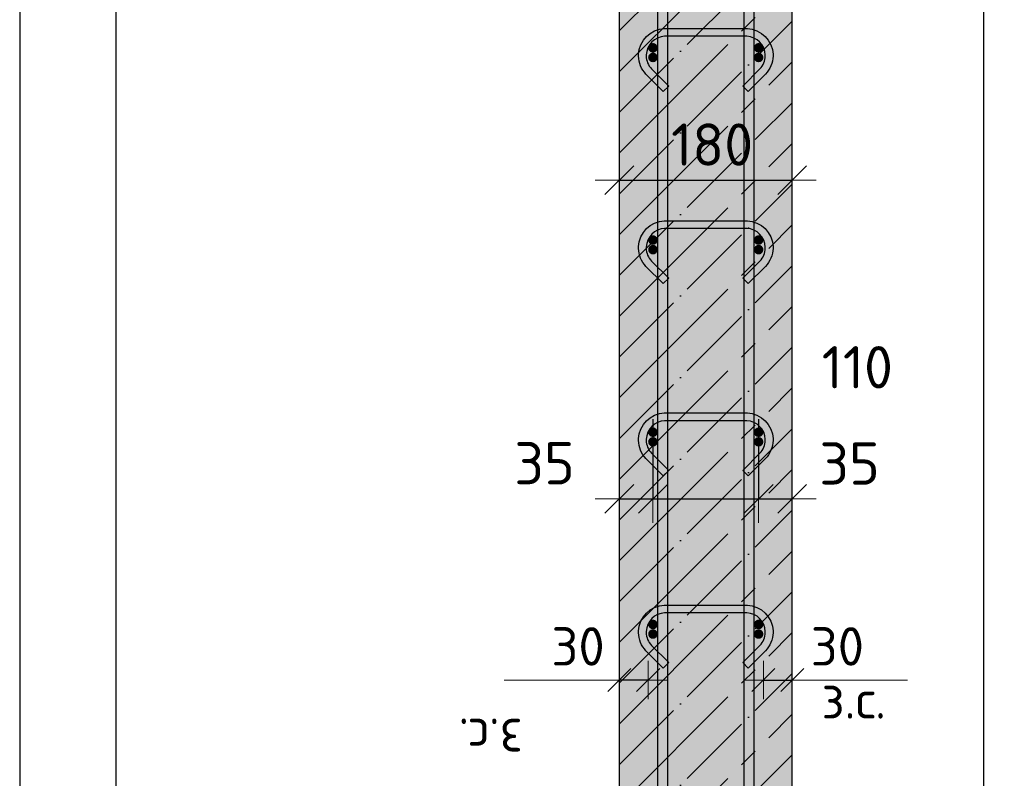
# Model space of a CAD drawing. Header units: millimetres. Extents: x -17997 to 37135, y 45383 to 72408.
# Tile 43 of 67: x 33214 to 34239, y 48081 to 48870. Entities that reach past the tile are written whole.
import ezdxf

# ---------------------------------------------------------------- set-up
doc = ezdxf.new("R2010")
doc.units = ezdxf.units.MM
doc.header["$PDMODE"] = 65
doc.linetypes.add('______11', pattern=[100, 80, -10, 0, -10])
doc.linetypes.add('______5', pattern=[220, 160, -20, 20, -20])
for name, color, linetype, lineweight in [('Standard', 7, 'Continuous', 25), ('Арм.стержн. Арматура края', 96, 'Continuous', 35), ('Арм.стержн. вертикальными 1', 22, 'Continuous', 35), ('Арм.стержн.горизонт. 1', 180, 'Continuous', 35), ('Размерная линия_ общее', 7, 'Continuous', 13), ('Размерная линия_ общее_1', 7, 'Continuous', 13)]:
    doc.layers.add(name, color=color, linetype=linetype, lineweight=lineweight)
doc.layers.add('Арм.стержн.Стяжки', color=7, linetype='Continuous', lineweight=35, true_color=0x501e0f)
doc.styles.add('ISOCPEUR', font='ISOCPEUR')
doc.dimstyles.new('DIMSTYLE_11', dxfattribs={"dimtxt": 44, "dimasz": 50, "dimexe": 0, "dimexo": 0, "dimgap": 22, "dimtad": 2, "dimdec": 0, "dimrnd": 5, "dimzin": 12, "dimdsep": 46, "dimtxsty": 'ISOCPEUR', "dimblk1": 'ALL_ML_STRICH', "dimblk2": 'ALL_ML_STRICH', "dimsah": 1, "dimcen": 0, "dimclrd": 7, "dimclre": 256, "dimclrt": 7, "dimadec": 0, "dimazin": 0, "dimtfac": 1, "dimtdec": 0, "dimtix": 1, "dimtmove": 2, "dimatfit": 3, "dimfxl": 0, "dimtvp": 1.2, "dimtzin": 0, "dimlwd": 0, "dimlwe": -3, "dimarcsym": 0})
doc.dimstyles.new('DIMSTYLE_3', dxfattribs={"dimtxt": 44, "dimasz": 50, "dimexe": 0, "dimexo": 0, "dimgap": 22, "dimtad": 2, "dimdec": 0, "dimrnd": 5, "dimzin": 12, "dimdsep": 46, "dimtxsty": 'ISOCPEUR', "dimblk1": 'ALL_ML_STRICH', "dimblk2": 'ALL_ML_STRICH', "dimsah": 1, "dimcen": 0, "dimclrd": 7, "dimclre": 256, "dimclrt": 7, "dimadec": 0, "dimazin": 0, "dimtfac": 1, "dimtdec": 0, "dimtix": 1, "dimtmove": 2, "dimatfit": 3, "dimfxl": 0, "dimtzin": 0, "dimlwd": 0, "dimlwe": -3, "dimarcsym": 0})
doc.dimstyles.new('DIMSTYLE_8', dxfattribs={"dimtxt": 40, "dimasz": 40, "dimexe": 0, "dimexo": 0.001, "dimgap": 20, "dimtad": 2, "dimdec": 0, "dimrnd": 5, "dimzin": 12, "dimdsep": 46, "dimtxsty": 'ISOCPEUR', "dimblk1": 'ALL_ML_STRICH', "dimblk2": 'ALL_ML_STRICH', "dimsah": 1, "dimcen": 0, "dimse1": 1, "dimse2": 1, "dimclrd": 7, "dimclre": 256, "dimclrt": 7, "dimadec": 0, "dimazin": 0, "dimtfac": 1, "dimtdec": 0, "dimtix": 1, "dimtmove": 2, "dimatfit": 3, "dimfxl": 0, "dimtvp": 1.2, "dimtzin": 0, "dimlwd": 0, "dimlwe": -3, "dimarcsym": 0})

# ---------------------------------------------------------------- blocks, each defined once
blk = doc.blocks.new('ALL_ML_STRICH')
at = {"color": 0, "linetype": 'ByBlock', "lineweight": -2}
for p, q in [((0, -0.5), (0, 0.5)), ((-0.3, -0.3), (0.3, 0.3)), ((-1, 0), (0.5, 0))]:
    blk.add_line(p, q, dxfattribs=at)
blk = doc.blocks.new('*D101')
at = {"layer": 'DEFPOINTS', "color": 7, "linetype": 'Continuous', "lineweight": 13, "transparency": 33554687}
for p in [(34184.9, 50736), (34062.9, 47546), (34466.9, 47546)]:
    blk.add_point(p, dxfattribs=at)
at = {"layer": 'Размерная линия_ общее', "color": 253, "linetype": 'Continuous', "lineweight": -2, "true_color": 0xa0a0a0, "transparency": 33554687}
for p, q in [((34204.9, 50736), (34466.9, 50736)), ((34082.9, 47546), (34466.9, 47546))]:
    blk.add_line(p, q, dxfattribs=at)
at = {"layer": 'Размерная линия_ общее', "color": 7, "linetype": 'Continuous', "lineweight": -2, "transparency": 33554687}
blk.add_line((34466.9, 47546), (34466.9, 50736), dxfattribs=at)
at = {"layer": 'Размерная линия_ общее', "color": 7, "linetype": 'Continuous', "lineweight": 13, "transparency": 33554687, "xscale": 50, "yscale": 50, "zscale": 50}
for p, rotation in [((34466.9, 50736), 90), ((34466.9, 47546), 270)]:
    blk.add_blockref('ALL_ML_STRICH', p, dxfattribs=dict(at, rotation=rotation))
at = {"layer": 'Размерная линия_ общее', "color": 7, "linetype": 'Continuous', "lineweight": 13, "transparency": 33554687, "insert": (34429.9, 49147.6), "char_height": 44, "width": 176, "attachment_point": 5, "rotation": 90, "style": 'ISOCPEUR'}
blk.add_mtext('\\A1;{3190}', dxfattribs=at)
blk = doc.blocks.new('*D113')
at = {"layer": 'DEFPOINTS', "color": 7, "linetype": 'Continuous', "lineweight": 13, "transparency": 33554687}
for p in [(34007.9, 50641), (34007.9, 47641), (34309.1, 47641)]:
    blk.add_point(p, dxfattribs=at)
at = {"layer": 'Размерная линия_ общее', "color": 253, "linetype": 'Continuous', "lineweight": -2, "true_color": 0xa0a0a0, "transparency": 33554687}
for p, q in [((34027.9, 50641), (34309.1, 50641)), ((34027.9, 47641), (34309.1, 47641))]:
    blk.add_line(p, q, dxfattribs=at)
at = {"layer": 'Размерная линия_ общее', "color": 7, "linetype": 'Continuous', "lineweight": -2, "transparency": 33554687}
blk.add_line((34309.1, 47641), (34309.1, 50641), dxfattribs=at)
at = {"layer": 'Размерная линия_ общее', "color": 7, "linetype": 'Continuous', "lineweight": 13, "transparency": 33554687, "xscale": 50, "yscale": 50, "zscale": 50}
for p, rotation in [((34309.1, 50641), 90), ((34309.1, 47641), 270)]:
    blk.add_blockref('ALL_ML_STRICH', p, dxfattribs=dict(at, rotation=rotation))
at = {"layer": 'Размерная линия_ общее', "color": 7, "linetype": 'Continuous', "lineweight": 13, "transparency": 33554687, "insert": (34250.1, 48993), "char_height": 44, "width": 2.2, "attachment_point": 1, "rotation": 90, "line_spacing_factor": 0.60241, "style": 'ISOCPEUR'}
blk.add_mtext('\\W0.91;15х200=3000', dxfattribs=at)
blk = doc.blocks.new('*D118')
at = {"layer": 'DEFPOINTS', "color": 7, "linetype": 'Continuous', "lineweight": 13, "transparency": 33554687}
for p in [(33838, 48703.3), (33838, 48698.3), (34018, 48698.3)]:
    blk.add_point(p, dxfattribs=at)
at = {"layer": 'Размерная линия_ общее', "color": 253, "linetype": 'Continuous', "lineweight": -2, "true_color": 0xa0a0a0, "transparency": 33554687}
for p, q in [((33838, 48703.3), (33838, 48703.3)), ((34018, 48703.3), (34018, 48703.3))]:
    blk.add_line(p, q, dxfattribs=at)
at = {"layer": 'Размерная линия_ общее', "color": 7, "linetype": 'Continuous', "lineweight": -2, "transparency": 33554687}
blk.add_line((33838, 48703.3), (34018, 48703.3), dxfattribs=at)
at = {"layer": 'Размерная линия_ общее', "color": 7, "linetype": 'Continuous', "lineweight": 13, "transparency": 33554687, "xscale": 50, "yscale": 50, "zscale": 50, "rotation": 180}
blk.add_blockref('ALL_ML_STRICH', (33838, 48703.3), dxfattribs=at)
at = {"layer": 'Размерная линия_ общее', "color": 7, "linetype": 'Continuous', "lineweight": 13, "transparency": 33554687, "xscale": 50, "yscale": 50, "zscale": 50}
blk.add_blockref('ALL_ML_STRICH', (34018, 48703.3), dxfattribs=at)
at = {"layer": 'Размерная линия_ общее', "color": 7, "linetype": 'Continuous', "lineweight": 13, "transparency": 33554687, "insert": (33934.6, 48740.3), "char_height": 44, "width": 132, "attachment_point": 5, "style": 'ISOCPEUR'}
blk.add_mtext('\\A1;{180}', dxfattribs=at)
blk = doc.blocks.new('*D119')
at = {"layer": 'DEFPOINTS', "color": 7, "linetype": 'Continuous', "lineweight": 13, "transparency": 33554687}
for p in [(33988, 48183.1), (33988, 48174.4), (34018, 48174.4)]:
    blk.add_point(p, dxfattribs=at)
at = {"layer": 'Размерная линия_ общее_1', "color": 7, "linetype": 'Continuous', "lineweight": -2, "transparency": 33554687}
blk.add_line((33988, 48183.1), (34018, 48183.1), dxfattribs=at)
at = {"layer": 'Размерная линия_ общее_1', "color": 7, "linetype": 'Continuous', "lineweight": 13, "transparency": 33554687, "xscale": 40, "yscale": 40, "zscale": 40, "rotation": 180}
blk.add_blockref('ALL_ML_STRICH', (33988, 48183.1), dxfattribs=at)
at = {"layer": 'Размерная линия_ общее_1', "color": 7, "linetype": 'Continuous', "lineweight": 13, "transparency": 33554687, "xscale": 40, "yscale": 40, "zscale": 40}
blk.add_blockref('ALL_ML_STRICH', (34018, 48183.1), dxfattribs=at)
at = {"layer": 'Размерная линия_ общее_1', "color": 7, "linetype": 'Continuous', "lineweight": 13, "transparency": 33554687, "insert": (34065, 48218.1), "char_height": 40, "width": 80, "attachment_point": 5, "style": 'ISOCPEUR'}
blk.add_mtext('\\A1;{30}', dxfattribs=at)
at = {"layer": 'Размерная линия_ общее_1', "color": 7, "linetype": 'Continuous', "lineweight": 13, "transparency": 33554687, "insert": (34048.5, 48183), "char_height": 40, "width": 2, "attachment_point": 1, "line_spacing_factor": 0.60241, "style": 'ISOCPEUR'}
blk.add_mtext('з.с.', dxfattribs=at)
blk = doc.blocks.new('*D120')
at = {"layer": 'DEFPOINTS', "color": 7, "linetype": 'Continuous', "lineweight": 13, "transparency": 33554687}
for p in [(33868, 48183.1), (33838, 48174.4), (33868, 48174.4)]:
    blk.add_point(p, dxfattribs=at)
at = {"layer": 'Размерная линия_ общее_1', "color": 7, "linetype": 'Continuous', "lineweight": -2, "transparency": 33554687}
blk.add_line((33868, 48183.1), (33838, 48183.1), dxfattribs=at)
at = {"layer": 'Размерная линия_ общее_1', "color": 7, "linetype": 'Continuous', "lineweight": 13, "transparency": 33554687, "xscale": 40, "yscale": 40, "zscale": 40}
for p, rotation in [((33838, 48183.1), 180), ((33868, 48183.1), 360)]:
    blk.add_blockref('ALL_ML_STRICH', p, dxfattribs=dict(at, rotation=rotation))
at = {"layer": 'Размерная линия_ общее_1', "color": 7, "linetype": 'Continuous', "lineweight": 13, "transparency": 33554687, "insert": (33795, 48218.1), "char_height": 40, "width": 80, "attachment_point": 5, "style": 'ISOCPEUR'}
blk.add_mtext('\\A1;{30}', dxfattribs=at)
at = {"layer": 'Размерная линия_ общее_1', "color": 7, "linetype": 'Continuous', "lineweight": 13, "transparency": 33554687, "insert": (33737.5, 48103), "char_height": 40, "width": 2, "attachment_point": 1, "rotation": 180, "line_spacing_factor": 0.60241, "style": 'ISOCPEUR'}
blk.add_mtext('з.с.', dxfattribs=at)
blk = doc.blocks.new('*D121')
at = {"layer": 'DEFPOINTS', "color": 7, "linetype": 'Continuous', "lineweight": 13, "transparency": 33554687}
for p in [(33873, 48474.5), (33838, 48371.6), (33838, 48357.7)]:
    blk.add_point(p, dxfattribs=at)
at = {"layer": 'Размерная линия_ общее', "color": 253, "linetype": 'Continuous', "lineweight": -2, "true_color": 0xa0a0a0, "transparency": 33554687}
for p, q in [((33873, 48454.5), (33873, 48371.6)), ((33838, 48371.6), (33838, 48371.6))]:
    blk.add_line(p, q, dxfattribs=at)
at = {"layer": 'Размерная линия_ общее', "color": 7, "linetype": 'Continuous', "lineweight": -2, "transparency": 33554687}
blk.add_line((33838, 48371.6), (33873, 48371.6), dxfattribs=at)
at = {"layer": 'Размерная линия_ общее', "color": 7, "linetype": 'Continuous', "lineweight": 13, "transparency": 33554687, "xscale": 50, "yscale": 50, "zscale": 50, "rotation": 180}
blk.add_blockref('ALL_ML_STRICH', (33838, 48371.6), dxfattribs=at)
at = {"layer": 'Размерная линия_ общее', "color": 7, "linetype": 'Continuous', "lineweight": 13, "transparency": 33554687, "xscale": 50, "yscale": 50, "zscale": 50}
blk.add_blockref('ALL_ML_STRICH', (33873, 48371.6), dxfattribs=at)
at = {"layer": 'Размерная линия_ общее', "color": 7, "linetype": 'Continuous', "lineweight": 13, "transparency": 33554687, "insert": (33760.1, 48408.7), "char_height": 44, "width": 88, "attachment_point": 5, "style": 'ISOCPEUR'}
blk.add_mtext('\\A1;{35}', dxfattribs=at)
blk = doc.blocks.new('*D122')
at = {"layer": 'DEFPOINTS', "color": 7, "linetype": 'Continuous', "lineweight": 13, "transparency": 33554687}
for p in [(33873, 48474.5), (33983, 48474.5), (33873, 48371.6)]:
    blk.add_point(p, dxfattribs=at)
at = {"layer": 'Размерная линия_ общее', "color": 253, "linetype": 'Continuous', "lineweight": -2, "true_color": 0xa0a0a0, "transparency": 33554687}
for p, q in [((33873, 48454.5), (33873, 48371.6)), ((33983, 48454.5), (33983, 48371.6))]:
    blk.add_line(p, q, dxfattribs=at)
at = {"layer": 'Размерная линия_ общее', "color": 7, "linetype": 'Continuous', "lineweight": -2, "transparency": 33554687}
blk.add_line((33873, 48371.6), (33983, 48371.6), dxfattribs=at)
at = {"layer": 'Размерная линия_ общее', "color": 7, "linetype": 'Continuous', "lineweight": 13, "transparency": 33554687, "xscale": 50, "yscale": 50, "zscale": 50, "rotation": 180}
blk.add_blockref('ALL_ML_STRICH', (33873, 48371.6), dxfattribs=at)
at = {"layer": 'Размерная линия_ общее', "color": 7, "linetype": 'Continuous', "lineweight": 13, "transparency": 33554687, "xscale": 50, "yscale": 50, "zscale": 50}
blk.add_blockref('ALL_ML_STRICH', (33983, 48371.6), dxfattribs=at)
at = {"layer": 'Размерная линия_ общее', "color": 7, "linetype": 'Continuous', "lineweight": 13, "transparency": 33554687, "insert": (34085.8, 48508.6), "char_height": 44, "width": 132, "attachment_point": 5, "style": 'ISOCPEUR'}
blk.add_mtext('\\A1;{110}', dxfattribs=at)
blk = doc.blocks.new('*D123')
at = {"layer": 'DEFPOINTS', "color": 7, "linetype": 'Continuous', "lineweight": 13, "transparency": 33554687}
for p in [(33983, 48474.5), (33983, 48371.6), (34018, 48357.7)]:
    blk.add_point(p, dxfattribs=at)
at = {"layer": 'Размерная линия_ общее', "color": 253, "linetype": 'Continuous', "lineweight": -2, "true_color": 0xa0a0a0, "transparency": 33554687}
for p, q in [((33983, 48454.5), (33983, 48371.6)), ((34018, 48371.6), (34018, 48371.6))]:
    blk.add_line(p, q, dxfattribs=at)
at = {"layer": 'Размерная линия_ общее', "color": 7, "linetype": 'Continuous', "lineweight": -2, "transparency": 33554687}
blk.add_line((33983, 48371.6), (34018, 48371.6), dxfattribs=at)
at = {"layer": 'Размерная линия_ общее', "color": 7, "linetype": 'Continuous', "lineweight": 13, "transparency": 33554687, "xscale": 50, "yscale": 50, "zscale": 50, "rotation": 180}
blk.add_blockref('ALL_ML_STRICH', (33983, 48371.6), dxfattribs=at)
at = {"layer": 'Размерная линия_ общее', "color": 7, "linetype": 'Continuous', "lineweight": 13, "transparency": 33554687, "xscale": 50, "yscale": 50, "zscale": 50}
blk.add_blockref('ALL_ML_STRICH', (34018, 48371.6), dxfattribs=at)
at = {"layer": 'Размерная линия_ общее', "color": 7, "linetype": 'Continuous', "lineweight": 13, "transparency": 33554687, "insert": (34077.7, 48408.4), "char_height": 44, "width": 88, "attachment_point": 5, "style": 'ISOCPEUR'}
blk.add_mtext('\\A1;{35}', dxfattribs=at)

msp = doc.modelspace()

# ---------------------------------------------------------------- hatches: boundary and pattern name
at = {"layer": 'Standard', "linetype": 'Continuous', "lineweight": -3, "transparency": 33554687}
msp.add_hatch(color=7, dxfattribs=at).paths.add_polyline_path([(34018, 50736), (33838, 50736), (33838, 47546), (34018, 47546)])
at = {"layer": 'Арм.стержн. Арматура края', "linetype": 'Continuous', "lineweight": 50, "transparency": 33554687}
for points in [[(33878, 48831), (33877.6, 48832.9), (33876.5, 48834.5), (33874.9, 48835.6), (33873, 48836), (33871.1, 48835.6), (33869.5, 48834.5), (33868.4, 48832.9), (33868, 48831), (33868.4, 48829), (33869.5, 48827.4), (33871.1, 48826.3), (33873, 48826), (33874.9, 48826.3), (33876.5, 48827.4), (33877.6, 48829)], [(33988, 48831), (33987.6, 48832.9), (33986.5, 48834.5), (33984.9, 48835.6), (33983, 48836), (33981.1, 48835.6), (33979.5, 48834.5), (33978.4, 48832.9), (33978, 48831), (33978.4, 48829), (33979.5, 48827.4), (33981.1, 48826.3), (33983, 48826), (33984.9, 48826.3), (33986.5, 48827.4), (33987.6, 48829)], [(33878, 48631), (33877.6, 48632.9), (33876.5, 48634.5), (33874.9, 48635.6), (33873, 48636), (33871.1, 48635.6), (33869.5, 48634.5), (33868.4, 48632.9), (33868, 48631), (33868.4, 48629), (33869.5, 48627.4), (33871.1, 48626.3), (33873, 48626), (33874.9, 48626.3), (33876.5, 48627.4), (33877.6, 48629)], [(33988, 48631), (33987.6, 48632.9), (33986.5, 48634.5), (33984.9, 48635.6), (33983, 48636), (33981.1, 48635.6), (33979.5, 48634.5), (33978.4, 48632.9), (33978, 48631), (33978.4, 48629), (33979.5, 48627.4), (33981.1, 48626.3), (33983, 48626), (33984.9, 48626.3), (33986.5, 48627.4), (33987.6, 48629)], [(33878, 48431), (33877.6, 48432.9), (33876.5, 48434.5), (33874.9, 48435.6), (33873, 48436), (33871.1, 48435.6), (33869.5, 48434.5), (33868.4, 48432.9), (33868, 48431), (33868.4, 48429), (33869.5, 48427.4), (33871.1, 48426.3), (33873, 48426), (33874.9, 48426.3), (33876.5, 48427.4), (33877.6, 48429)], [(33988, 48431), (33987.6, 48432.9), (33986.5, 48434.5), (33984.9, 48435.6), (33983, 48436), (33981.1, 48435.6), (33979.5, 48434.5), (33978.4, 48432.9), (33978, 48431), (33978.4, 48429), (33979.5, 48427.4), (33981.1, 48426.3), (33983, 48426), (33984.9, 48426.3), (33986.5, 48427.4), (33987.6, 48429)], [(33878, 48231), (33877.6, 48232.9), (33876.5, 48234.5), (33874.9, 48235.6), (33873, 48236), (33871.1, 48235.6), (33869.5, 48234.5), (33868.4, 48232.9), (33868, 48231), (33868.4, 48229), (33869.5, 48227.4), (33871.1, 48226.3), (33873, 48226), (33874.9, 48226.3), (33876.5, 48227.4), (33877.6, 48229)], [(33988, 48231), (33987.6, 48232.9), (33986.5, 48234.5), (33984.9, 48235.6), (33983, 48236), (33981.1, 48235.6), (33979.5, 48234.5), (33978.4, 48232.9), (33978, 48231), (33978.4, 48229), (33979.5, 48227.4), (33981.1, 48226.3), (33983, 48226), (33984.9, 48226.3), (33986.5, 48227.4), (33987.6, 48229)]]:
    msp.add_hatch(color=4, dxfattribs=at).paths.add_polyline_path(points)
at = {"layer": 'Арм.стержн.горизонт. 1', "linetype": 'Continuous', "lineweight": 50, "transparency": 33554687}
for points in [[(33878, 48841), (33877.6, 48842.9), (33876.5, 48844.5), (33874.9, 48845.6), (33873, 48846), (33871.1, 48845.6), (33869.5, 48844.5), (33868.4, 48842.9), (33868, 48841), (33868.4, 48839), (33869.5, 48837.4), (33871.1, 48836.3), (33873, 48836), (33874.9, 48836.3), (33876.5, 48837.4), (33877.6, 48839)], [(33988, 48841), (33987.6, 48842.9), (33986.5, 48844.5), (33984.9, 48845.6), (33983, 48846), (33981.1, 48845.6), (33979.5, 48844.5), (33978.4, 48842.9), (33978, 48841), (33978.4, 48839), (33979.5, 48837.4), (33981.1, 48836.3), (33983, 48836), (33984.9, 48836.3), (33986.5, 48837.4), (33987.6, 48839)], [(33878, 48641), (33877.6, 48642.9), (33876.5, 48644.5), (33874.9, 48645.6), (33873, 48646), (33871.1, 48645.6), (33869.5, 48644.5), (33868.4, 48642.9), (33868, 48641), (33868.4, 48639), (33869.5, 48637.4), (33871.1, 48636.3), (33873, 48636), (33874.9, 48636.3), (33876.5, 48637.4), (33877.6, 48639)], [(33988, 48641), (33987.6, 48642.9), (33986.5, 48644.5), (33984.9, 48645.6), (33983, 48646), (33981.1, 48645.6), (33979.5, 48644.5), (33978.4, 48642.9), (33978, 48641), (33978.4, 48639), (33979.5, 48637.4), (33981.1, 48636.3), (33983, 48636), (33984.9, 48636.3), (33986.5, 48637.4), (33987.6, 48639)], [(33878, 48441), (33877.6, 48442.9), (33876.5, 48444.5), (33874.9, 48445.6), (33873, 48446), (33871.1, 48445.6), (33869.5, 48444.5), (33868.4, 48442.9), (33868, 48441), (33868.4, 48439), (33869.5, 48437.4), (33871.1, 48436.3), (33873, 48436), (33874.9, 48436.3), (33876.5, 48437.4), (33877.6, 48439)], [(33988, 48441), (33987.6, 48442.9), (33986.5, 48444.5), (33984.9, 48445.6), (33983, 48446), (33981.1, 48445.6), (33979.5, 48444.5), (33978.4, 48442.9), (33978, 48441), (33978.4, 48439), (33979.5, 48437.4), (33981.1, 48436.3), (33983, 48436), (33984.9, 48436.3), (33986.5, 48437.4), (33987.6, 48439)], [(33878, 48241), (33877.6, 48242.9), (33876.5, 48244.5), (33874.9, 48245.6), (33873, 48246), (33871.1, 48245.6), (33869.5, 48244.5), (33868.4, 48242.9), (33868, 48241), (33868.4, 48239), (33869.5, 48237.4), (33871.1, 48236.3), (33873, 48236), (33874.9, 48236.3), (33876.5, 48237.4), (33877.6, 48239)], [(33988, 48241), (33987.6, 48242.9), (33986.5, 48244.5), (33984.9, 48245.6), (33983, 48246), (33981.1, 48245.6), (33979.5, 48244.5), (33978.4, 48242.9), (33978, 48241), (33978.4, 48239), (33979.5, 48237.4), (33981.1, 48236.3), (33983, 48236), (33984.9, 48236.3), (33986.5, 48237.4), (33987.6, 48239)]]:
    msp.add_hatch(color=4, dxfattribs=at).paths.add_polyline_path(points)

# ---------------------------------------------------------------- linework, layer by layer
at = {"layer": 'Standard', "color": 52, "linetype": 'Continuous', "lineweight": -3, "transparency": 33554687}
for p, q in [((33313.7, 50997.7), (33313.7, 47504.4)), ((33313.7, 50997.7), (33313.7, 47504.4)), ((34217.5, 47504.4), (34217.5, 50997.7)), ((34217.5, 47504.4), (34217.5, 50997.7))]:
    msp.add_line(p, q, dxfattribs=at)
at = {"layer": 'Standard', "color": 7, "linetype": 'Continuous', "lineweight": 25, "transparency": 33554687}
for p, q in [((33838, 50736), (33838, 47546)), ((34018, 47546), (34018, 50736))]:
    msp.add_line(p, q, dxfattribs=at)
at = {"layer": 'Standard', "color": 7, "linetype": '______11', "lineweight": -3, "transparency": 33554687}
for p, q in [((33838, 48858.5), (34018, 49038.5)), ((33838, 48773.7), (34018, 48953.7)), ((33838, 48688.8), (34018, 48868.8)), ((33838, 48603.9), (34018, 48783.9)), ((33838, 48519.1), (34018, 48699.1)), ((33838, 48434.2), (34018, 48614.2)), ((33838, 48349.4), (34018, 48529.4)), ((33838, 48264.5), (34018, 48444.5)), ((33838, 48179.7), (34018, 48359.7)), ((33838, 48094.8), (34018, 48274.8)), ((33838, 48010), (34018, 48190)), ((33838, 47925.1), (34018, 48105.1))]:
    msp.add_line(p, q, dxfattribs=at)
at = {"layer": 'Standard', "color": 7, "linetype": '______5', "lineweight": -3, "transparency": 33554687}
for p, q in [((33838, 48816.1), (34018, 48996.1)), ((33838, 48731.2), (34018, 48911.2)), ((33838, 48646.4), (34018, 48826.4)), ((33838, 48561.5), (34018, 48741.5)), ((33838, 48476.7), (34018, 48656.7)), ((33838, 48391.8), (34018, 48571.8)), ((33838, 48307), (34018, 48487)), ((33838, 48222.1), (34018, 48402.1)), ((33838, 48137.3), (34018, 48317.3)), ((33838, 48052.4), (34018, 48232.4)), ((33838, 47967.5), (34018, 48147.5))]:
    msp.add_line(p, q, dxfattribs=at)
at = {"layer": 'Standard', "color": 7, "linetype": 'Continuous', "lineweight": 13, "transparency": 33554687}
for p, q in [((33838, 48183.1), (33718, 48183.1)), ((34018, 48183.1), (34138, 48183.1))]:
    msp.add_line(p, q, dxfattribs=at)
at = {"layer": 'Standard', "color": 7, "linetype": 'Continuous', "lineweight": 25, "transparency": 33554687}
msp.add_lwpolyline([(33213.7, 47404.4), (34317.5, 47404.4), (34317.5, 51097.7), (33213.7, 51097.7), (33213.7, 47404.4)], dxfattribs=at)
at = {"layer": 'Арм.стержн. вертикальными 1', "color": 4, "linetype": 'Continuous', "lineweight": 25, "transparency": 33554687}
for points in [[(33878, 47546), (33878, 50836.9), (33877.4, 50841.4), (33875.9, 50846), (33873.5, 50850.2), (33870.7, 50853.6), (33867.2, 50856.5), (33863, 50858.8), (33858.5, 50860.3), (33854, 50861), (33583, 50861), (33583, 50871), (33854.6, 50871), (33860.7, 50870.1), (33867.1, 50868), (33872.9, 50864.7), (33877.8, 50860.7), (33881.8, 50855.9), (33885, 50850.1), (33887.1, 50843.7), (33888, 50837.6), (33888, 47546), (33878, 47546)], [(33878, 47546), (33878, 50836.9), (33877.4, 50841.4), (33875.9, 50846), (33873.5, 50850.2), (33870.7, 50853.6), (33867.2, 50856.5), (33863, 50858.8), (33858.5, 50860.3), (33854, 50861), (33583, 50861), (33583, 50871), (33854.6, 50871), (33860.7, 50870.1), (33867.1, 50868), (33872.9, 50864.7), (33877.8, 50860.7), (33881.8, 50855.9), (33885, 50850.1), (33887.1, 50843.7), (33888, 50837.6), (33888, 47546), (33878, 47546)], [(33968, 47546), (33968, 50837.6), (33968.8, 50843.7), (33970.9, 50850.1), (33974.2, 50855.9), (33978.2, 50860.7), (33983, 50864.7), (33988.9, 50868), (33995.2, 50870.1), (34001.3, 50871), (34222.5, 50871), (34222.5, 50861), (34002, 50861), (33997.5, 50860.3), (33992.9, 50858.8), (33988.7, 50856.5), (33985.3, 50853.6), (33982.5, 50850.2), (33980.1, 50846), (33978.6, 50841.4), (33978, 50836.9), (33978, 47546), (33968, 47546)], [(33968, 47546), (33968, 50837.6), (33968.8, 50843.7), (33970.9, 50850.1), (33974.2, 50855.9), (33978.2, 50860.7), (33983, 50864.7), (33988.9, 50868), (33995.2, 50870.1), (34001.3, 50871), (34222.5, 50871), (34222.5, 50861), (34002, 50861), (33997.5, 50860.3), (33992.9, 50858.8), (33988.7, 50856.5), (33985.3, 50853.6), (33982.5, 50850.2), (33980.1, 50846), (33978.6, 50841.4), (33978, 50836.9), (33978, 47546), (33968, 47546)]]:
    msp.add_lwpolyline(points, dxfattribs=at)
at = {"layer": 'Арм.стержн.Стяжки', "color": 40, "linetype": 'Continuous', "lineweight": 25, "transparency": 33554687}
for points in [[(33883.8, 48795.6), (33865.7, 48813.6), (33864.1, 48815.5), (33862.5, 48817.6), (33861.2, 48819.9), (33860.1, 48822.2), (33859.2, 48824.7), (33858.6, 48827.2), (33858.2, 48829.8), (33858, 48832.3), (33858, 48834.3), (33858.7, 48839.2), (33860.3, 48844.2), (33863, 48848.9), (33866.2, 48852.8), (33870, 48856), (33874.7, 48858.6), (33879.8, 48860.3), (33884.7, 48861), (33971.3, 48861), (33976.2, 48860.3), (33981.3, 48858.6), (33985.9, 48856), (33989.8, 48852.8), (33993, 48848.9), (33995.6, 48844.2), (33997.3, 48839.2), (33998, 48834.3), (33998, 48832.3), (33997.8, 48829.8), (33997.4, 48827.2), (33996.7, 48824.7), (33995.9, 48822.2), (33994.8, 48819.9), (33993.4, 48817.6), (33991.9, 48815.5), (33990.3, 48813.6), (33972.2, 48795.6), (33966.5, 48801.2), (33984.4, 48819.1), (33985.6, 48820.5), (33986.7, 48822), (33987.7, 48823.6), (33988.5, 48825.3), (33989.1, 48827), (33989.6, 48828.8), (33989.9, 48830.7), (33990, 48832.6), (33990, 48833.7), (33989.5, 48837.3), (33988.3, 48841), (33986.4, 48844.4), (33984.1, 48847.1), (33981.4, 48849.4), (33978, 48851.2), (33974.4, 48852.5), (33970.8, 48853), (33885.2, 48853), (33881.6, 48852.5), (33877.9, 48851.2), (33874.6, 48849.4), (33871.9, 48847.1), (33869.6, 48844.4), (33867.7, 48841), (33866.5, 48837.3), (33866, 48833.7), (33866, 48832.6), (33866.1, 48830.7), (33866.4, 48828.8), (33866.9, 48827), (33867.5, 48825.3), (33868.3, 48823.6), (33869.2, 48822), (33870.3, 48820.5), (33871.6, 48819.1), (33889.4, 48801.2), (33883.8, 48795.6)], [(33883.8, 48595.6), (33865.7, 48613.6), (33864.1, 48615.5), (33862.5, 48617.6), (33861.2, 48619.9), (33860.1, 48622.2), (33859.2, 48624.7), (33858.6, 48627.2), (33858.2, 48629.8), (33858, 48632.3), (33858, 48634.3), (33858.7, 48639.2), (33860.3, 48644.2), (33863, 48648.9), (33866.2, 48652.8), (33870, 48656), (33874.7, 48658.6), (33879.8, 48660.3), (33884.7, 48661), (33971.3, 48661), (33976.2, 48660.3), (33981.3, 48658.6), (33985.9, 48656), (33989.8, 48652.8), (33993, 48648.9), (33995.6, 48644.2), (33997.3, 48639.2), (33998, 48634.3), (33998, 48632.3), (33997.8, 48629.8), (33997.4, 48627.2), (33996.7, 48624.7), (33995.9, 48622.2), (33994.8, 48619.9), (33993.4, 48617.6), (33991.9, 48615.5), (33990.3, 48613.6), (33972.2, 48595.6), (33966.5, 48601.2), (33984.4, 48619.1), (33985.6, 48620.5), (33986.7, 48622), (33987.7, 48623.6), (33988.5, 48625.3), (33989.1, 48627), (33989.6, 48628.8), (33989.9, 48630.7), (33990, 48632.6), (33990, 48633.7), (33989.5, 48637.3), (33988.3, 48641), (33986.4, 48644.4), (33984.1, 48647.1), (33981.4, 48649.4), (33978, 48651.2), (33974.4, 48652.5), (33970.8, 48653), (33885.2, 48653), (33881.6, 48652.5), (33877.9, 48651.2), (33874.6, 48649.4), (33871.9, 48647.1), (33869.6, 48644.4), (33867.7, 48641), (33866.5, 48637.3), (33866, 48633.7), (33866, 48632.6), (33866.1, 48630.7), (33866.4, 48628.8), (33866.9, 48627), (33867.5, 48625.3), (33868.3, 48623.6), (33869.2, 48622), (33870.3, 48620.5), (33871.6, 48619.1), (33889.4, 48601.2), (33883.8, 48595.6)], [(33883.8, 48595.6), (33865.7, 48613.6), (33864.1, 48615.5), (33862.5, 48617.6), (33861.2, 48619.9), (33860.1, 48622.2), (33859.2, 48624.7), (33858.6, 48627.2), (33858.2, 48629.8), (33858, 48632.3), (33858, 48634.3), (33858.7, 48639.2), (33860.3, 48644.2), (33863, 48648.9), (33866.2, 48652.8), (33870, 48656), (33874.7, 48658.6), (33879.8, 48660.3), (33884.7, 48661), (33971.3, 48661), (33976.2, 48660.3), (33981.3, 48658.6), (33985.9, 48656), (33989.8, 48652.8), (33993, 48648.9), (33995.6, 48644.2), (33997.3, 48639.2), (33998, 48634.3), (33998, 48632.3), (33997.8, 48629.8), (33997.4, 48627.2), (33996.7, 48624.7), (33995.9, 48622.2), (33994.8, 48619.9), (33993.4, 48617.6), (33991.9, 48615.5), (33990.3, 48613.6), (33972.2, 48595.6), (33966.5, 48601.2), (33984.4, 48619.1), (33985.6, 48620.5), (33986.7, 48622), (33987.7, 48623.6), (33988.5, 48625.3), (33989.1, 48627), (33989.6, 48628.8), (33989.9, 48630.7), (33990, 48632.6), (33990, 48633.7), (33989.5, 48637.3), (33988.3, 48641), (33986.4, 48644.4), (33984.1, 48647.1), (33981.4, 48649.4), (33978, 48651.2), (33974.4, 48652.5), (33970.8, 48653), (33885.2, 48653), (33881.6, 48652.5), (33877.9, 48651.2), (33874.6, 48649.4), (33871.9, 48647.1), (33869.6, 48644.4), (33867.7, 48641), (33866.5, 48637.3), (33866, 48633.7), (33866, 48632.6), (33866.1, 48630.7), (33866.4, 48628.8), (33866.9, 48627), (33867.5, 48625.3), (33868.3, 48623.6), (33869.2, 48622), (33870.3, 48620.5), (33871.6, 48619.1), (33889.4, 48601.2), (33883.8, 48595.6)], [(33883.8, 48395.6), (33865.7, 48413.6), (33864.1, 48415.5), (33862.5, 48417.6), (33861.2, 48419.9), (33860.1, 48422.2), (33859.2, 48424.7), (33858.6, 48427.2), (33858.2, 48429.8), (33858, 48432.3), (33858, 48434.3), (33858.7, 48439.2), (33860.3, 48444.2), (33863, 48448.9), (33866.2, 48452.8), (33870, 48456), (33874.7, 48458.6), (33879.8, 48460.3), (33884.7, 48461), (33971.3, 48461), (33976.2, 48460.3), (33981.3, 48458.6), (33985.9, 48456), (33989.8, 48452.8), (33993, 48448.9), (33995.6, 48444.2), (33997.3, 48439.2), (33998, 48434.3), (33998, 48432.3), (33997.8, 48429.8), (33997.4, 48427.2), (33996.7, 48424.7), (33995.9, 48422.2), (33994.8, 48419.9), (33993.4, 48417.6), (33991.9, 48415.5), (33990.3, 48413.6), (33972.2, 48395.6), (33966.5, 48401.2), (33984.4, 48419.1), (33985.6, 48420.5), (33986.7, 48422), (33987.7, 48423.6), (33988.5, 48425.3), (33989.1, 48427), (33989.6, 48428.8), (33989.9, 48430.7), (33990, 48432.6), (33990, 48433.7), (33989.5, 48437.3), (33988.3, 48441), (33986.4, 48444.4), (33984.1, 48447.1), (33981.4, 48449.4), (33978, 48451.2), (33974.4, 48452.5), (33970.8, 48453), (33885.2, 48453), (33881.6, 48452.5), (33877.9, 48451.2), (33874.6, 48449.4), (33871.9, 48447.1), (33869.6, 48444.4), (33867.7, 48441), (33866.5, 48437.3), (33866, 48433.7), (33866, 48432.6), (33866.1, 48430.7), (33866.4, 48428.8), (33866.9, 48427), (33867.5, 48425.3), (33868.3, 48423.6), (33869.2, 48422), (33870.3, 48420.5), (33871.6, 48419.1), (33889.4, 48401.2), (33883.8, 48395.6)], [(33883.8, 48195.6), (33865.7, 48213.6), (33864.1, 48215.5), (33862.5, 48217.6), (33861.2, 48219.9), (33860.1, 48222.2), (33859.2, 48224.7), (33858.6, 48227.2), (33858.2, 48229.8), (33858, 48232.3), (33858, 48234.3), (33858.7, 48239.2), (33860.3, 48244.2), (33863, 48248.9), (33866.2, 48252.8), (33870, 48256), (33874.7, 48258.6), (33879.8, 48260.3), (33884.7, 48261), (33971.3, 48261), (33976.2, 48260.3), (33981.3, 48258.6), (33985.9, 48256), (33989.8, 48252.8), (33993, 48248.9), (33995.6, 48244.2), (33997.3, 48239.2), (33998, 48234.3), (33998, 48232.3), (33997.8, 48229.8), (33997.4, 48227.2), (33996.7, 48224.7), (33995.9, 48222.2), (33994.8, 48219.9), (33993.4, 48217.6), (33991.9, 48215.5), (33990.3, 48213.6), (33972.2, 48195.6), (33966.5, 48201.2), (33984.4, 48219.1), (33985.6, 48220.5), (33986.7, 48222), (33987.7, 48223.6), (33988.5, 48225.3), (33989.1, 48227), (33989.6, 48228.8), (33989.9, 48230.7), (33990, 48232.6), (33990, 48233.7), (33989.5, 48237.3), (33988.3, 48241), (33986.4, 48244.4), (33984.1, 48247.1), (33981.4, 48249.4), (33978, 48251.2), (33974.4, 48252.5), (33970.8, 48253), (33885.2, 48253), (33881.6, 48252.5), (33877.9, 48251.2), (33874.6, 48249.4), (33871.9, 48247.1), (33869.6, 48244.4), (33867.7, 48241), (33866.5, 48237.3), (33866, 48233.7), (33866, 48232.6), (33866.1, 48230.7), (33866.4, 48228.8), (33866.9, 48227), (33867.5, 48225.3), (33868.3, 48223.6), (33869.2, 48222), (33870.3, 48220.5), (33871.6, 48219.1), (33889.4, 48201.2), (33883.8, 48195.6)], [(33883.8, 48195.6), (33865.7, 48213.6), (33864.1, 48215.5), (33862.5, 48217.6), (33861.2, 48219.9), (33860.1, 48222.2), (33859.2, 48224.7), (33858.6, 48227.2), (33858.2, 48229.8), (33858, 48232.3), (33858, 48234.3), (33858.7, 48239.2), (33860.3, 48244.2), (33863, 48248.9), (33866.2, 48252.8), (33870, 48256), (33874.7, 48258.6), (33879.8, 48260.3), (33884.7, 48261), (33971.3, 48261), (33976.2, 48260.3), (33981.3, 48258.6), (33985.9, 48256), (33989.8, 48252.8), (33993, 48248.9), (33995.6, 48244.2), (33997.3, 48239.2), (33998, 48234.3), (33998, 48232.3), (33997.8, 48229.8), (33997.4, 48227.2), (33996.7, 48224.7), (33995.9, 48222.2), (33994.8, 48219.9), (33993.4, 48217.6), (33991.9, 48215.5), (33990.3, 48213.6), (33972.2, 48195.6), (33966.5, 48201.2), (33984.4, 48219.1), (33985.6, 48220.5), (33986.7, 48222), (33987.7, 48223.6), (33988.5, 48225.3), (33989.1, 48227), (33989.6, 48228.8), (33989.9, 48230.7), (33990, 48232.6), (33990, 48233.7), (33989.5, 48237.3), (33988.3, 48241), (33986.4, 48244.4), (33984.1, 48247.1), (33981.4, 48249.4), (33978, 48251.2), (33974.4, 48252.5), (33970.8, 48253), (33885.2, 48253), (33881.6, 48252.5), (33877.9, 48251.2), (33874.6, 48249.4), (33871.9, 48247.1), (33869.6, 48244.4), (33867.7, 48241), (33866.5, 48237.3), (33866, 48233.7), (33866, 48232.6), (33866.1, 48230.7), (33866.4, 48228.8), (33866.9, 48227), (33867.5, 48225.3), (33868.3, 48223.6), (33869.2, 48222), (33870.3, 48220.5), (33871.6, 48219.1), (33889.4, 48201.2), (33883.8, 48195.6)]]:
    msp.add_lwpolyline(points, dxfattribs=at)

# ---------------------------------------------------------------- dimensions: what is measured, and where the dimension line sits
at = {"layer": 'Размерная линия_ общее', "color": 7, "linetype": 'Continuous', "lineweight": 13, "transparency": 33554687}
dim = msp.add_linear_dim(base=(34466.9, 50736), p1=(34082.9, 47546), p2=(34204.9, 50736), angle=90, dimstyle='DIMSTYLE_3', override={"dimpost": '<>', "dimclrd": 7, "dimclre": 253, "dimclrt": 7, "dimlwd": 0, "dimlwe": 65533}, dxfattribs=at)
dim.commit()
dim.dimension.update_dxf_attribs({"geometry": '*D101', "text_midpoint": (34429.9, 49147.6), "dimtype": 160})
dim = msp.add_linear_dim(base=(34309.1, 50641), p1=(34027.9, 47641), p2=(34027.9, 50641), angle=90, text='\\W0.91;15х200=3000', dimstyle='DIMSTYLE_3', override={"dimpost": '<>', "dimclrd": 7, "dimclre": 253, "dimclrt": 7, "dimlwd": 0, "dimlwe": 65533}, dxfattribs=at)
dim.commit()
dim.dimension.update_dxf_attribs({"geometry": '*D113', "text_midpoint": (34287.1, 49141), "dimtype": 160})
for base, p1, p2, dimstyle, picture, middle in [((34018, 48703.3), (33838, 48703.3), (34018, 48703.3), 'DIMSTYLE_3', '*D118', (33934.6, 48740.3)), ((33983, 48371.6), (33873, 48454.5), (33983, 48454.5), 'DIMSTYLE_11', '*D122', (34085.8, 48508.6)), ((33873, 48371.6), (33838, 48371.6), (33873, 48454.5), 'DIMSTYLE_11', '*D121', (33760.1, 48408.7)), ((34018, 48371.6), (33983, 48454.5), (34018, 48371.6), 'DIMSTYLE_11', '*D123', (34077.7, 48408.4))]:
    dim = msp.add_linear_dim(base=base, p1=p1, p2=p2, dimstyle=dimstyle, override={"dimpost": '<>', "dimclrd": 7, "dimclre": 253, "dimclrt": 7, "dimlwd": 0, "dimlwe": 65533}, dxfattribs=at)
    dim.commit()
    dim.dimension.update_dxf_attribs({"geometry": picture, "text_midpoint": middle, "dimtype": 160})
at = {"layer": 'Размерная линия_ общее_1', "color": 7, "linetype": 'Continuous', "lineweight": 13, "transparency": 33554687}
dim = msp.add_linear_dim(base=(33838, 48183.1), p1=(33868, 48174.4), p2=(33838, 48174.4), angle=180, text='<>\\Xз.с.', dimstyle='DIMSTYLE_8', override={"dimpost": '<>', "dimclrd": 7, "dimclre": 253, "dimclrt": 7, "dimlwd": 0, "dimlwe": 65533}, dxfattribs=at)
dim.commit()
dim.dimension.update_dxf_attribs({"geometry": '*D120', "text_midpoint": (33795, 48218.1), "dimtype": 160})
dim = msp.add_linear_dim(base=(34018, 48183.1), p1=(33988, 48174.4), p2=(34018, 48174.4), text='<>\\Xз.с.', dimstyle='DIMSTYLE_8', override={"dimpost": '<>', "dimclrd": 7, "dimclre": 253, "dimclrt": 7, "dimlwd": 0, "dimlwe": 65533}, dxfattribs=at)
dim.commit()
dim.dimension.update_dxf_attribs({"geometry": '*D119', "text_midpoint": (34065, 48218.1), "dimtype": 160})

doc.saveas('drawing.dxf')
